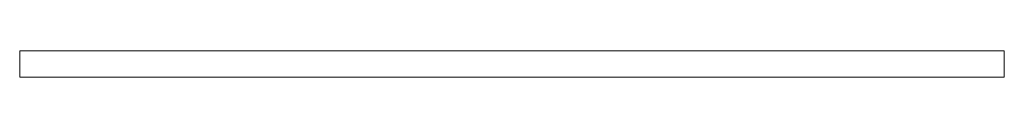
# Model space of a CAD drawing. Header units: centimetres. Extents: x -35.3 to 36.5, y 6.6 to 73.5.
# Tile 2 of 2: x -35.3 to 36.5, y 71.6 to 73.5. Entities that reach past the tile are written whole.
import ezdxf

# ---------------------------------------------------------------- set-up
doc = ezdxf.new("R2010")
doc.units = ezdxf.units.CM
doc.header["$LTSCALE"] = 2.54
doc.layers.add('Lucido design-1', color=7, linetype='Continuous')

# ---------------------------------------------------------------- blocks, each defined once
blk = doc.blocks.new('Gruppo-6-1')
at = {"color": 5, "linetype": 'Continuous', "lineweight": 9}
for points in [[(-35.32, 73.5, -1418.115), (36.48, 73.5, -1418.115), (36.48, 73.5, -1453.815), (-35.32, 73.5, -1453.815)], [(-35.32, 73.5, -1453.815), (-35.32, 71.6, -1453.815), (-35.32, 71.6, -1418.115), (-35.32, 73.5, -1418.115)], [(36.48, 73.5, -1453.815), (36.48, 71.6, -1453.815), (-35.32, 71.6, -1453.815), (-35.32, 73.5, -1453.815)], [(-35.32, 73.5, -1418.115), (-35.32, 71.6, -1418.115), (36.48, 71.6, -1418.115), (36.48, 73.5, -1418.115)], [(-35.32, 73.5, -1382.015), (36.48, 73.5, -1382.015), (36.48, 73.5, -1417.715), (-35.32, 73.5, -1417.715)], [(-35.32, 73.5, -1417.715), (-35.32, 71.6, -1417.715), (-35.32, 71.6, -1382.015), (-35.32, 73.5, -1382.015)], [(36.48, 73.5, -1417.715), (36.48, 71.6, -1417.715), (-35.32, 71.6, -1417.715), (-35.32, 73.5, -1417.715)], [(-35.32, 73.5, -1382.015), (-35.32, 71.6, -1382.015), (36.48, 71.6, -1382.015), (36.48, 73.5, -1382.015)], [(36.48, 73.5, -1418.115), (36.48, 71.6, -1418.115), (36.48, 71.6, -1453.815), (36.48, 73.5, -1453.815)], [(36.48, 73.5, -1382.015), (36.48, 71.6, -1382.015), (36.48, 71.6, -1417.715), (36.48, 73.5, -1417.715)], [(-35.32, 71.6, -1418.115), (36.48, 71.6, -1418.115), (36.48, 71.6, -1453.815), (-35.32, 71.6, -1453.815)], [(-35.32, 71.6, -1382.015), (36.48, 71.6, -1382.015), (36.48, 71.6, -1417.715), (-35.32, 71.6, -1417.715)]]:
    blk.add_3dface(points, dxfattribs=at)
blk = doc.blocks.new('Gruppo-7-1')
at = {"color": 5}
blk.add_blockref('Gruppo-6-1', (0, 0), dxfattribs=at)

msp = doc.modelspace()

# ---------------------------------------------------------------- block references
at = {"layer": 'Lucido design-1', "color": 5, "true_color": 0x0000ff}
msp.add_blockref('Gruppo-7-1', (0, 0), dxfattribs=at)

doc.saveas('drawing.dxf')
